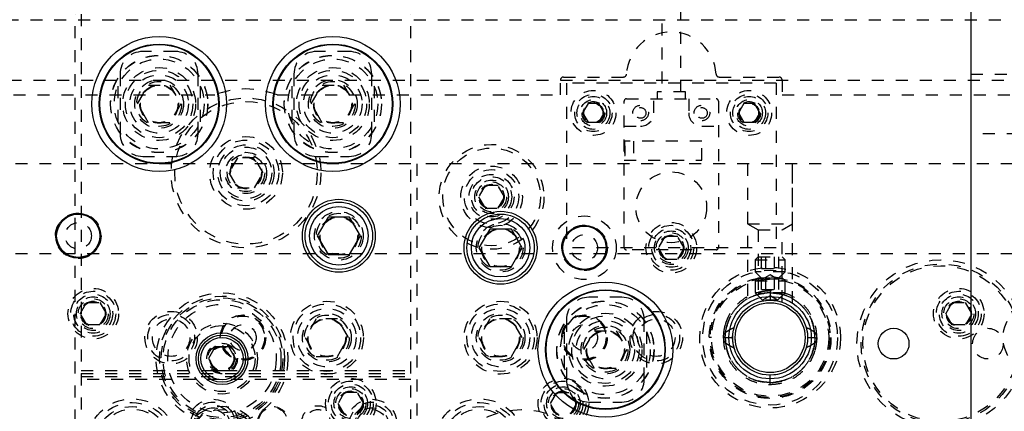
# Model space of a CAD drawing. Header units: inches. Extents: x 1772 to 2706, y -534 to -52.
# Tile 64 of 256: x 1898.39 to 1906.61, y -496.17 to -492.9. Entities that reach past the tile are written whole.
import ezdxf

# ---------------------------------------------------------------- set-up
doc = ezdxf.new("R2010")
doc.units = ezdxf.units.IN
doc.header["$LTSCALE"] = 0.5
doc.header["$MEASUREMENT"] = 0
doc.linetypes.add('HIDDEN', pattern=[0.225, 0.15, -0.075])
doc.layers.add('SID-M-H', color=4, linetype='HIDDEN')
doc.layers.add('SID-M-S', color=105, linetype='Continuous')

msp = doc.modelspace()

# ---------------------------------------------------------------- linework, layer by layer
at = {"layer": 'SID-M-H'}
for p, q in [((1903.74966, -492.72994), (1903.74966, -493.49886)), ((1903.90714, -493.49886), (1903.90714, -492.72994)), ((1898.85341, -502.85102), (1898.85341, -492.85102)), ((1898.90341, -492.85102), (1898.90341, -502.85102)), ((1901.65341, -502.85102), (1901.65341, -492.85102)), ((1907.17841, -492.90102), (1876.50341, -492.90102)), ((1899.69091, -493.16352), (1899.41591, -493.16352)), ((1901.14091, -493.16352), (1900.86591, -493.16352)), ((1899.22841, -493.35102), (1899.22841, -493.85102)), ((1899.87841, -493.85102), (1899.87841, -493.35102)), ((1900.67841, -493.35102), (1900.67841, -493.85102)), ((1901.32841, -493.85102), (1901.32841, -493.35102)), ((1902.92841, -493.37602), (1903.42918, -493.37602)), ((1904.22762, -493.37602), (1904.72841, -493.37602)), ((1906.32841, -493.35102), (1908.32841, -493.35102)), ((1876.50341, -493.40102), (1907.17841, -493.40102)), ((1899.20966, -493.45115), (1899.20966, -493.75089)), ((1899.37327, -493.60102), (1899.46334, -493.44502)), ((1899.46334, -493.44502), (1899.64347, -493.44502)), ((1899.64347, -493.44502), (1899.73354, -493.60102)), ((1899.89716, -493.45115), (1899.89716, -493.75089)), ((1900.65966, -493.45115), (1900.65966, -493.75089)), ((1900.82327, -493.60102), (1900.91334, -493.44502)), ((1900.91334, -493.44502), (1901.09347, -493.44502)), ((1901.09347, -493.44502), (1901.18354, -493.60102)), ((1901.34716, -493.45115), (1901.34716, -493.75089)), ((1902.90341, -493.52602), (1902.90341, -493.40102)), ((1902.95341, -493.42602), (1902.95341, -494.80102)), ((1904.70341, -493.42602), (1902.95341, -493.42602)), ((1904.70341, -493.42602), (1904.70341, -494.80102)), ((1904.75341, -493.40102), (1904.75341, -493.52602)), ((1897.93821, -493.52602), (1900.0186, -493.52602)), ((1900.53821, -493.52602), (1902.90341, -493.52602)), ((1903.94651, -493.49886), (1903.71029, -493.49886)), ((1903.71029, -493.49886), (1903.71029, -493.55791)), ((1903.94651, -493.55791), (1903.94651, -493.49886)), ((1904.75341, -493.52602), (1906.65341, -493.52602)), ((1899.46334, -493.75702), (1899.37327, -493.60102)), ((1899.73354, -493.60102), (1899.64347, -493.75702)), ((1900.91334, -493.75702), (1900.82327, -493.60102)), ((1901.18354, -493.60102), (1901.09347, -493.75702)), ((1903.1333, -493.5979), (1903.0882, -493.67602)), ((1903.22351, -493.5979), (1903.1333, -493.5979)), ((1903.26862, -493.67602), (1903.22351, -493.5979)), ((1903.4347, -494.79807), (1903.4347, -493.5776)), ((1903.45439, -493.55791), (1904.20242, -493.55791)), ((1903.68273, -493.67602), (1903.68273, -493.55791)), ((1903.97407, -493.55791), (1903.97407, -493.67602)), ((1904.2221, -493.5776), (1904.2221, -494.79807)), ((1904.4333, -493.5979), (1904.3882, -493.67602)), ((1904.52351, -493.5979), (1904.4333, -493.5979)), ((1904.56862, -493.67602), (1904.52351, -493.5979)), ((1903.0882, -493.67602), (1903.1333, -493.75415)), ((1903.22351, -493.75415), (1903.26862, -493.67602)), ((1904.3882, -493.67602), (1904.4333, -493.75415)), ((1904.52351, -493.75415), (1904.56862, -493.67602)), ((1899.64347, -493.75702), (1899.46334, -493.75702)), ((1901.09347, -493.75702), (1900.91334, -493.75702)), ((1903.1333, -493.75415), (1903.22351, -493.75415)), ((1903.4347, -493.78626), (1903.5725, -493.78626)), ((1904.08431, -493.78626), (1904.2221, -493.78626)), ((1904.4333, -493.75415), (1904.52351, -493.75415)), ((1908.32841, -493.85102), (1906.32841, -493.85102)), ((1904.08431, -493.91224), (1903.4347, -493.91224)), ((1903.43864, -493.91224), (1903.43864, -494.06972)), ((1903.44257, -493.95161), (1903.43864, -493.95161)), ((1903.44257, -494.03035), (1903.44257, -493.95161)), ((1903.51344, -493.91224), (1903.51344, -494.06972)), ((1904.08431, -494.06972), (1904.08431, -493.91224)), ((1899.41591, -494.03852), (1899.69091, -494.03852)), ((1900.86591, -494.03852), (1901.14091, -494.03852)), ((1903.43864, -494.03035), (1903.44257, -494.03035)), ((1901.65341, -494.10102), (1884.50341, -494.10102)), ((1900.20624, -494.05102), (1900.13407, -494.17602)), ((1900.35058, -494.05102), (1900.20624, -494.05102)), ((1900.42274, -494.17602), (1900.35058, -494.05102)), ((1901.70341, -494.10102), (1901.70341, -501.60102)), ((1918.07841, -494.10102), (1901.70341, -494.10102)), ((1903.4347, -494.06972), (1904.08431, -494.06972)), ((1904.46541, -494.10102), (1904.46541, -495.26324)), ((1904.46591, -494.10102), (1904.46591, -494.60102)), ((1904.84091, -494.60102), (1904.84091, -494.10102)), ((1904.84141, -495.26324), (1904.84141, -494.10102)), ((1900.13407, -494.17602), (1900.20624, -494.30102)), ((1900.35058, -494.30102), (1900.42274, -494.17602)), ((1902.27428, -494.28227), (1902.22015, -494.37602)), ((1902.38253, -494.28227), (1902.27428, -494.28227)), ((1902.43666, -494.37602), (1902.38253, -494.28227)), ((1900.20624, -494.30102), (1900.35058, -494.30102)), ((1902.22015, -494.37602), (1902.27428, -494.46977)), ((1902.38253, -494.46977), (1902.43666, -494.37602)), ((1902.27428, -494.46977), (1902.38253, -494.46977)), ((1904.46591, -494.60102), (1904.84091, -494.60102)), ((1904.46591, -494.60102), (1904.55291, -494.65125)), ((1904.75391, -494.65125), (1904.84091, -494.60102)), ((1904.55291, -494.65125), (1904.75391, -494.65125)), ((1904.55291, -494.65125), (1904.55291, -495.25483)), ((1904.75391, -495.25475), (1904.75391, -494.65125)), ((1903.77428, -494.70727), (1903.72015, -494.80102)), ((1903.88253, -494.70727), (1903.77428, -494.70727)), ((1903.93666, -494.80102), (1903.88253, -494.70727)), ((1901.65341, -494.85102), (1889.30341, -494.85102)), ((1918.07841, -494.85102), (1901.70341, -494.85102)), ((1904.70341, -494.80102), (1902.95341, -494.80102)), ((1904.20242, -494.81775), (1903.45439, -494.81775)), ((1903.72015, -494.80102), (1903.77428, -494.89477)), ((1903.88253, -494.89477), (1903.93666, -494.80102)), ((1903.77428, -494.89477), (1903.88253, -494.89477)), ((1904.55291, -494.87602), (1904.52841, -494.90052)), ((1904.52841, -494.90052), (1904.77841, -494.90052)), ((1904.52841, -494.90052), (1904.52841, -495.00102)), ((1904.55291, -494.87602), (1904.75391, -494.87602)), ((1904.58124, -494.97445), (1904.58124, -494.87602)), ((1904.61732, -494.97445), (1904.61732, -494.87602)), ((1904.68949, -494.97445), (1904.68949, -494.87602)), ((1904.72558, -494.97445), (1904.72558, -494.87602)), ((1904.77841, -494.90052), (1904.75391, -494.87602)), ((1904.77841, -495.00102), (1904.77841, -494.90052)), ((1904.77841, -495.00102), (1904.52841, -495.00102)), ((1904.52841, -495.00102), (1904.59091, -495.06352)), ((1904.58124, -494.97445), (1904.72558, -494.97445)), ((1904.65341, -495.02744), (1904.59091, -495.06352)), ((1904.71591, -495.06352), (1904.65341, -495.02744)), ((1904.71591, -495.06352), (1904.77841, -495.00102)), ((1904.55291, -495.05102), (1904.52841, -495.07552)), ((1904.52841, -495.07552), (1904.77841, -495.07552)), ((1904.52841, -495.07552), (1904.52841, -495.17602)), ((1904.55291, -495.05102), (1904.75391, -495.05102)), ((1904.58124, -495.14945), (1904.58124, -495.05102)), ((1904.71591, -495.06352), (1904.59091, -495.06352)), ((1904.61732, -495.14945), (1904.61732, -495.05102)), ((1904.68949, -495.14945), (1904.68949, -495.05102)), ((1904.72558, -495.14945), (1904.72558, -495.05102)), ((1904.77841, -495.07552), (1904.75391, -495.05102)), ((1904.77841, -495.17602), (1904.77841, -495.07552)), ((1904.77841, -495.17602), (1904.52841, -495.17602)), ((1904.52841, -495.17602), (1904.59091, -495.23852)), ((1904.58124, -495.14945), (1904.72558, -495.14945)), ((1904.65341, -495.16037), (1904.65341, -495.23837)), ((1904.71591, -495.23852), (1904.77841, -495.17602)), ((1898.89515, -495.35102), (1898.94928, -495.25727)), ((1898.94928, -495.25727), (1899.05753, -495.25727)), ((1899.05753, -495.25727), (1899.11166, -495.35102)), ((1903.41591, -495.21352), (1903.14091, -495.21352)), ((1904.58347, -495.24542), (1904.63643, -495.23798)), ((1904.65341, -495.20244), (1904.59091, -495.23852)), ((1904.71591, -495.23852), (1904.59091, -495.23852)), ((1904.63643, -495.23798), (1904.65619, -495.23753)), ((1904.71591, -495.23852), (1904.65341, -495.20244)), ((1906.12015, -495.35102), (1906.17428, -495.25727)), ((1906.17428, -495.25727), (1906.28253, -495.25727)), ((1906.28253, -495.25727), (1906.33666, -495.35102)), ((1898.94928, -495.44477), (1898.89515, -495.35102)), ((1899.11166, -495.35102), (1899.05753, -495.44477)), ((1906.17428, -495.44477), (1906.12015, -495.35102)), ((1906.33666, -495.35102), (1906.28253, -495.44477)), ((1900.86334, -495.39502), (1900.77327, -495.55102)), ((1901.04347, -495.39502), (1900.86334, -495.39502)), ((1901.13354, -495.55102), (1901.04347, -495.39502)), ((1902.31334, -495.39502), (1902.22327, -495.55102)), ((1902.49347, -495.39502), (1902.31334, -495.39502)), ((1902.58354, -495.55102), (1902.49347, -495.39502)), ((1902.95341, -495.40102), (1902.95341, -495.90102)), ((1903.60341, -495.90102), (1903.60341, -495.40102)), ((1904.40306, -495.36374), (1904.40306, -495.36374)), ((1899.05753, -495.44477), (1898.94928, -495.44477)), ((1902.93466, -495.50115), (1902.93466, -495.80089)), ((1903.09827, -495.65102), (1903.18834, -495.49502)), ((1903.18834, -495.49502), (1903.36847, -495.49502)), ((1903.36847, -495.49502), (1903.45854, -495.65102)), ((1903.62216, -495.50115), (1903.62216, -495.80089)), ((1904.95209, -495.45578), (1904.96507, -495.51713)), ((1904.96507, -495.51713), (1904.96681, -495.55896)), ((1906.28253, -495.44477), (1906.17428, -495.44477)), ((1900.77327, -495.55102), (1900.86334, -495.70702)), ((1901.04347, -495.70702), (1901.13354, -495.55102)), ((1902.22327, -495.55102), (1902.31334, -495.70702)), ((1902.49347, -495.70702), (1902.58354, -495.55102)), ((1904.16421, -495.55102), (1904.14521, -495.55102)), ((1904.34087, -495.55103), (1904.27845, -495.55103)), ((1904.33991, -495.55102), (1904.34024, -495.53665)), ((1904.34724, -495.61841), (1904.33991, -495.55102)), ((1904.96595, -495.55102), (1905.02837, -495.55101)), ((1905.16161, -495.55102), (1905.16161, -495.55102)), ((1905.21591, -495.55102), (1905.21591, -495.55102)), ((1903.18834, -495.80702), (1903.09827, -495.65102)), ((1903.45854, -495.65102), (1903.36847, -495.80702)), ((1904.35307, -495.64089), (1904.34724, -495.61841)), ((1900.86334, -495.70702), (1901.04347, -495.70702)), ((1902.31334, -495.70702), (1902.49347, -495.70702)), ((1898.90341, -495.82602), (1901.65341, -495.82602)), ((1898.90341, -495.85102), (1901.65341, -495.85102)), ((1903.36847, -495.80702), (1903.18834, -495.80702)), ((1898.90341, -495.87602), (1901.65341, -495.87602)), ((1901.65341, -495.90102), (1898.90341, -495.90102)), ((1904.70094, -495.8609), (1904.64023, -495.86424)), ((1904.65341, -495.94167), (1904.65341, -495.86367)), ((1901.09928, -496.00727), (1901.04515, -496.10102)), ((1901.20753, -496.00727), (1901.09928, -496.00727)), ((1901.26166, -496.10102), (1901.20753, -496.00727)), ((1902.82015, -496.10102), (1902.87428, -496.00727)), ((1902.87428, -496.00727), (1902.98253, -496.00727)), ((1902.98253, -496.00727), (1903.03666, -496.10102)), ((1901.04515, -496.10102), (1901.09928, -496.19477)), ((1901.20753, -496.19477), (1901.26166, -496.10102)), ((1902.87428, -496.19477), (1902.82015, -496.10102)), ((1903.03666, -496.10102), (1902.98253, -496.19477)), ((1903.14091, -496.08852), (1903.41591, -496.08852))]:
    msp.add_line(p, q, dxfattribs=at)
for centre, radius in [((1899.55341, -493.60102), 0.40625), ((1899.55341, -493.60102), 0.405), ((1901.00341, -493.60102), 0.40625), ((1901.00341, -493.60102), 0.405), ((1899.55341, -493.60102), 0.375), ((1899.55341, -493.60102), 0.3045), ((1901.00341, -493.60102), 0.375), ((1901.00341, -493.60102), 0.3045), ((1899.55341, -493.60102), 0.28125), ((1899.55341, -493.60102), 0.24375), ((1901.00341, -493.60102), 0.28125), ((1901.00341, -493.60102), 0.24375), ((1899.55341, -493.60102), 0.203), ((1899.55341, -493.60102), 0.1875), ((1899.55341, -493.60102), 0.16072), ((1899.55341, -493.60102), 0.16045), ((1899.55341, -493.60102), 0.15993), ((1899.55341, -493.60102), 0.15625), ((1901.00341, -493.60102), 0.203), ((1901.00341, -493.60102), 0.1875), ((1901.00341, -493.60102), 0.16072), ((1901.00341, -493.60102), 0.16045), ((1901.00341, -493.60102), 0.15993), ((1901.00341, -493.60102), 0.15625), ((1900.27841, -494.17602), 0.625), ((1903.17841, -493.67602), 0.1875), ((1903.17841, -493.67602), 0.156), ((1903.17841, -493.67602), 0.137), ((1904.47841, -493.67602), 0.1875), ((1904.47841, -493.67602), 0.156), ((1904.47841, -493.67602), 0.137), ((1900.27841, -494.17602), 0.595), ((1903.17841, -493.67602), 0.1105), ((1903.17841, -493.67602), 0.095), ((1903.17841, -493.67602), 0.08397), ((1903.17841, -493.67602), 0.0837), ((1903.17841, -493.67602), 0.08318), ((1903.17841, -493.67602), 0.0795), ((1903.5725, -493.67602), 0.06496), ((1903.57251, -493.67602), 0.0445), ((1904.08431, -493.67602), 0.06496), ((1904.08431, -493.67602), 0.0445), ((1904.47841, -493.67602), 0.1105), ((1904.47841, -493.67602), 0.095), ((1904.47841, -493.67602), 0.08397), ((1904.47841, -493.67602), 0.0837), ((1904.47841, -493.67602), 0.08318), ((1904.47841, -493.67602), 0.0795), ((1900.27841, -494.17602), 0.30375), ((1900.27841, -494.17602), 0.27375), ((1900.27841, -494.17602), 0.23438), ((1900.27841, -494.17602), 0.21469), ((1902.32841, -494.37602), 0.4375), ((1900.27841, -494.17602), 0.172), ((1900.27841, -494.17602), 0.15625), ((1900.27841, -494.17602), 0.13297), ((1900.27841, -494.17602), 0.1327), ((1900.27841, -494.17602), 0.13218), ((1902.32841, -494.37602), 0.4075), ((1900.27841, -494.17602), 0.1285), ((1902.32841, -494.37602), 0.25687), ((1902.32841, -494.37602), 0.22687), ((1902.32841, -494.37602), 0.1875), ((1902.32841, -494.37602), 0.16781), ((1903.8284, -494.46342), 0.29528), ((1902.32841, -494.37602), 0.1405), ((1902.32841, -494.37602), 0.125), ((1902.32841, -494.37602), 0.10497), ((1902.32841, -494.37602), 0.1047), ((1902.32841, -494.37602), 0.10418), ((1902.32841, -494.37602), 0.1005), ((1898.87841, -494.70102), 0.19), ((1901.05341, -494.70102), 0.203), ((1901.05341, -494.70102), 0.1875), ((1903.10341, -494.80102), 0.26565), ((1898.87841, -494.70102), 0.1095), ((1901.05341, -494.70102), 0.16072), ((1901.05341, -494.70102), 0.16045), ((1901.05341, -494.70102), 0.15993), ((1901.05341, -494.70102), 0.15625), ((1902.40341, -494.80102), 0.203), ((1902.40341, -494.80102), 0.1875), ((1903.10341, -494.80102), 0.19), ((1903.82841, -494.80102), 0.211), ((1903.82841, -494.80102), 0.1875), ((1902.40341, -494.80102), 0.16072), ((1902.40341, -494.80102), 0.16045), ((1902.40341, -494.80102), 0.15993), ((1902.40341, -494.80102), 0.15625), ((1903.10341, -494.80102), 0.1095), ((1903.82841, -494.80102), 0.1625), ((1903.82841, -494.80102), 0.1405), ((1903.82841, -494.80102), 0.125), ((1903.82841, -494.80102), 0.10497), ((1903.82841, -494.80102), 0.1047), ((1903.82841, -494.80102), 0.10418), ((1903.82841, -494.80102), 0.1005), ((1906.07841, -495.60102), 0.7), ((1906.07841, -495.60102), 0.665), ((1906.07841, -495.60102), 0.65), ((1904.65341, -495.55102), 0.5875), ((1904.65341, -495.55102), 0.5625), ((1904.65341, -495.55102), 0.5082), ((1904.65341, -495.55102), 0.5), ((1904.65341, -495.55102), 0.4892), ((1899.00341, -495.35102), 0.211), ((1899.00341, -495.35102), 0.1875), ((1899.00341, -495.35102), 0.1625), ((1900.07841, -495.72602), 0.55), ((1906.22841, -495.35102), 0.211), ((1906.22841, -495.35102), 0.1875), ((1906.22841, -495.35102), 0.1625), ((1899.00341, -495.35102), 0.1405), ((1899.00341, -495.35102), 0.125), ((1899.00341, -495.35102), 0.10497), ((1899.00341, -495.35102), 0.1047), ((1899.00341, -495.35102), 0.10418), ((1899.00341, -495.35102), 0.1005), ((1900.07841, -495.72602), 0.5225), ((1900.07841, -495.72602), 0.5075), ((1900.07841, -495.72602), 0.49213), ((1900.07841, -495.72602), 0.45276), ((1900.95341, -495.55102), 0.3045), ((1900.95341, -495.55102), 0.28125), ((1902.40341, -495.55102), 0.3045), ((1902.40341, -495.55102), 0.28125), ((1903.27841, -495.65102), 0.40625), ((1903.27841, -495.65102), 0.405), ((1903.27841, -495.65102), 0.375), ((1904.65341, -495.55102), 0.29167), ((1906.22841, -495.35102), 0.1405), ((1906.22841, -495.35102), 0.125), ((1906.22841, -495.35102), 0.10497), ((1906.22841, -495.35102), 0.1047), ((1906.22841, -495.35102), 0.10418), ((1906.22841, -495.35102), 0.1005), ((1906.90341, -495.55102), 0.3045), ((1899.65341, -495.55102), 0.21875), ((1899.65341, -495.55102), 0.195), ((1900.25341, -495.55102), 0.19), ((1900.95341, -495.55102), 0.24375), ((1900.95341, -495.55102), 0.203), ((1902.40341, -495.55102), 0.24375), ((1902.40341, -495.55102), 0.203), ((1903.10341, -495.55102), 0.19), ((1903.27841, -495.65102), 0.3045), ((1903.70341, -495.55102), 0.21875), ((1903.70341, -495.55102), 0.195), ((1899.65341, -495.55102), 0.15625), ((1900.07841, -495.72602), 0.29528), ((1900.25341, -495.55102), 0.1875), ((1900.25341, -495.55102), 0.1805), ((1900.25341, -495.55102), 0.1095), ((1900.95341, -495.55102), 0.1875), ((1900.95341, -495.55102), 0.16072), ((1900.95341, -495.55102), 0.16045), ((1900.95341, -495.55102), 0.15993), ((1900.95341, -495.55102), 0.15625), ((1902.40341, -495.55102), 0.1875), ((1902.40341, -495.55102), 0.16072), ((1902.40341, -495.55102), 0.16045), ((1902.40341, -495.55102), 0.15993), ((1902.40341, -495.55102), 0.15625), ((1903.10341, -495.55102), 0.1875), ((1903.10341, -495.55102), 0.1805), ((1903.10341, -495.55102), 0.1095), ((1903.27841, -495.65102), 0.28125), ((1903.27841, -495.65102), 0.24375), ((1903.70341, -495.55102), 0.15625), ((1900.07841, -495.72602), 0.27559), ((1903.27841, -495.65102), 0.203), ((1903.27841, -495.65102), 0.1875), ((1903.27841, -495.65102), 0.16072), ((1903.27841, -495.65102), 0.16045), ((1903.27841, -495.65102), 0.15993), ((1903.27841, -495.65102), 0.15625), ((1906.47211, -495.60102), 0.12795), ((1900.07841, -495.72602), 0.12795), ((1900.07841, -495.72602), 0.11811), ((1900.07841, -495.72602), 0.10289), ((1900.07841, -495.72602), 0.10262), ((1900.07841, -495.72602), 0.1021), ((1900.07841, -495.72602), 0.09843), ((1901.15341, -496.10102), 0.211), ((1901.15341, -496.10102), 0.1875), ((1902.92841, -496.10102), 0.211), ((1902.92841, -496.10102), 0.1875), ((1901.15341, -496.10102), 0.1625), ((1901.15341, -496.10102), 0.1405), ((1901.15341, -496.10102), 0.125), ((1901.15341, -496.10102), 0.10497), ((1901.15341, -496.10102), 0.1047), ((1901.15341, -496.10102), 0.10418), ((1901.15341, -496.10102), 0.1005), ((1902.92841, -496.10102), 0.1625), ((1902.92841, -496.10102), 0.1405), ((1902.92841, -496.10102), 0.125), ((1902.92841, -496.10102), 0.10497), ((1902.92841, -496.10102), 0.1047), ((1902.92841, -496.10102), 0.10418), ((1902.92841, -496.10102), 0.1005), ((1899.32841, -496.43602), 0.375), ((1899.32841, -496.43602), 0.34375), ((1900.00341, -496.27602), 0.211), ((1900.00341, -496.27602), 0.1875), ((1901.32841, -496.27602), 0.211), ((1901.32841, -496.27602), 0.1875), ((1902.22841, -496.43602), 0.375), ((1902.22841, -496.43602), 0.34375), ((1899.32841, -496.43602), 0.31), ((1899.32841, -496.43602), 0.28906), ((1900.07841, -496.46352), 0.3125), ((1900.00341, -496.27602), 0.1625), ((1900.00341, -496.27602), 0.1405), ((1900.00341, -496.27602), 0.125), ((1900.50341, -496.25102), 0.125), ((1900.50341, -496.25102), 0.11888), ((1900.87841, -496.25102), 0.1325), ((1900.87841, -496.25102), 0.1005), ((1901.32841, -496.27602), 0.1625), ((1901.32841, -496.27602), 0.1405), ((1901.32841, -496.27602), 0.125), ((1902.57841, -496.85102), 0.7), ((1902.22841, -496.43602), 0.31), ((1902.22841, -496.43602), 0.28906)]:
    msp.add_circle(centre, radius, dxfattribs=at)
for centre, radius, start, end in [((1903.8284, -493.37602), 0.375, 3.583322, 176.416678), ((1899.41591, -493.35102), 0.1875, 90, 180), ((1899.69091, -493.35102), 0.1875, 0, 90), ((1900.86591, -493.35102), 0.1875, 90, 180), ((1901.14091, -493.35102), 0.1875, 0, 90), ((1902.92841, -493.40102), 0.025, 90, 180), ((1903.42918, -493.35102), 0.025, 270, 356.416678), ((1904.22762, -493.35102), 0.025, 183.583322, 270), ((1904.72841, -493.40102), 0.025, 0, 90), ((1900.27841, -494.17602), 0.7, 68.213211, 111.786789), ((1903.45439, -493.5776), 0.01969, 90, 180), ((1904.20242, -493.5776), 0.01969, 0, 90), ((1903.5725, -493.67602), 0.11024, 270, 0), ((1904.08431, -493.67602), 0.11024, 180, 270), ((1899.41591, -493.85102), 0.1875, 180, 270), ((1899.69091, -493.85102), 0.1875, 270, 0), ((1900.86591, -493.85102), 0.1875, 180, 270), ((1901.14091, -493.85102), 0.1875, 270, 0), ((1903.45439, -494.79807), 0.01969, 180, 270), ((1904.20242, -494.79807), 0.01969, 270, 0), ((1903.14091, -495.40102), 0.1875, 90, 180), ((1903.41591, -495.40102), 0.1875, 0, 90), ((1903.14091, -495.90102), 0.1875, 180, 270), ((1903.41591, -495.90102), 0.1875, 270, 0), ((1900.07841, -496.46352), 0.3375, 304.327693, 235.672307)]:
    msp.add_arc(centre, radius, start, end, dxfattribs=at)
for points, knots in [([(1904.65341, -495.16037), (1904.61979, -495.16294), (1904.55564, -495.16784), (1904.46977, -495.20282), (1904.40134, -495.2492), (1904.35013, -495.30194), (1904.31392, -495.35487), (1904.29023, -495.40429), (1904.27544, -495.44917), (1904.26656, -495.49391), (1904.26211, -495.52767), (1904.26332, -495.54765), (1904.26352, -495.5509)], [0, 0, 0, 0, 0.16428431, 0.31357341, 0.44779043, 0.56707943, 0.67134801, 0.76053896, 0.83469807, 0.90201851, 0.98402371, 1, 1, 1, 1]), ([(1904.27845, -495.55101), (1904.28154, -495.51439), (1904.28772, -495.44111), (1904.33707, -495.3405), (1904.41502, -495.25336), (1904.52384, -495.18899), (1904.61022, -495.18028), (1904.65341, -495.17593)], [0, 0, 0, 0, 0.1866588, 0.3734284, 0.5601675, 0.7800825, 1, 1, 1, 1]), ([(1904.65341, -495.17593), (1904.61677, -495.17913), (1904.54351, -495.18552), (1904.44267, -495.23442), (1904.35601, -495.31289), (1904.29133, -495.42141), (1904.28274, -495.50782), (1904.27845, -495.55103)], [0, 0, 0, 0, 0.1867859, 0.3735113, 0.5602438, 0.7800974, 1, 1, 1, 1]), ([(1904.28093, -495.50737), (1904.28756, -495.47403), (1904.30084, -495.40731), (1904.35374, -495.31838), (1904.43085, -495.2425), (1904.53345, -495.18711), (1904.61342, -495.17966), (1904.65341, -495.17593)], [0, 0, 0, 0, 0.1866411, 0.3734192, 0.5601372, 0.7800682, 1, 1, 1, 1]), ([(1904.65341, -495.17593), (1904.61949, -495.17868), (1904.55167, -495.18417), (1904.45709, -495.22617), (1904.37309, -495.29428), (1904.30588, -495.3895), (1904.28931, -495.46808), (1904.28102, -495.50737)], [0, 0, 0, 0, 0.1867762, 0.3735154, 0.5602057, 0.7801315, 1, 1, 1, 1]), ([(1905.04328, -495.55076), (1905.04289, -495.53416), (1905.04195, -495.49434), (1905.02688, -495.42936), (1904.99548, -495.35618), (1904.94293, -495.28343), (1904.86746, -495.21897), (1904.76832, -495.17065), (1904.69279, -495.1639), (1904.65341, -495.16037)], [0, 0, 0, 0, 0.0812569, 0.1949579, 0.3243989, 0.4696984, 0.6307018, 0.8074564, 1, 1, 1, 1]), ([(1904.65341, -495.17593), (1904.68732, -495.17868), (1904.75515, -495.18417), (1904.84972, -495.22617), (1904.93373, -495.29428), (1905.00093, -495.3895), (1905.01751, -495.46808), (1905.02579, -495.50737)], [0, 0, 0, 0, 0.1867762, 0.3735154, 0.5602057, 0.7801315, 1, 1, 1, 1]), ([(1904.65341, -495.17593), (1904.69004, -495.17913), (1904.7633, -495.18552), (1904.86414, -495.23442), (1904.95081, -495.31289), (1905.01549, -495.42141), (1905.02407, -495.50782), (1905.02837, -495.55103)], [0, 0, 0, 0, 0.1867859, 0.3735113, 0.5602438, 0.7800974, 1, 1, 1, 1]), ([(1905.02837, -495.55101), (1905.02528, -495.51439), (1905.0191, -495.44111), (1904.96975, -495.3405), (1904.89179, -495.25336), (1904.78298, -495.18899), (1904.6966, -495.18028), (1904.65341, -495.17593)], [0, 0, 0, 0, 0.1866588, 0.3734284, 0.5601675, 0.7800825, 1, 1, 1, 1]), ([(1905.02589, -495.50737), (1905.01925, -495.47403), (1905.00597, -495.40731), (1904.95308, -495.31838), (1904.87596, -495.2425), (1904.77336, -495.18711), (1904.69339, -495.17966), (1904.65341, -495.17593)], [0, 0, 0, 0, 0.1866411, 0.3734192, 0.5601372, 0.7800682, 1, 1, 1, 1]), ([(1904.27835, -495.4434), (1904.27751, -495.44586), (1904.27224, -495.46132), (1904.26677, -495.49402), (1904.26205, -495.52766), (1904.26331, -495.54764), (1904.26351, -495.5509)], [0, 0, 0, 0, 0.0713569, 0.449441, 0.910068, 1, 1, 1, 1]), ([(1904.26276, -495.55102), (1904.2635, -495.54167), (1904.26483, -495.52501), (1904.27598, -495.51275), (1904.28087, -495.50736)], [0, 0, 0, 0, 0.5612126, 1, 1, 1, 1]), ([(1904.28087, -495.50736), (1904.29354, -495.49861), (1904.31617, -495.48297), (1904.34127, -495.47175), (1904.35231, -495.46681)], [0, 0, 0, 0, 0.559993, 1, 1, 1, 1]), ([(1905.02595, -495.50736), (1905.01328, -495.49861), (1904.99065, -495.48297), (1904.96555, -495.47175), (1904.9545, -495.46681)], [0, 0, 0, 0, 0.559993, 1, 1, 1, 1]), ([(1905.04406, -495.55102), (1905.04331, -495.54167), (1905.04198, -495.52501), (1905.03084, -495.51275), (1905.02595, -495.50736)], [0, 0, 0, 0, 0.5612126, 1, 1, 1, 1]), ([(1904.26276, -495.55102), (1904.2635, -495.56037), (1904.26483, -495.57703), (1904.27598, -495.5893), (1904.28087, -495.59468)], [0, 0, 0, 0, 0.5612126, 1, 1, 1, 1]), ([(1904.27845, -495.55101), (1904.27597, -495.55101), (1904.27102, -495.55101), (1904.26471, -495.55101), (1904.26358, -495.55101), (1904.26289, -495.55101)], [0, 0, 0, 0, 0.2808789, 0.5625042, 1, 1, 1, 1]), ([(1904.26353, -495.55129), (1904.26393, -495.56788), (1904.26487, -495.60771), (1904.27993, -495.67269), (1904.31133, -495.74586), (1904.36388, -495.81862), (1904.43935, -495.88307), (1904.5385, -495.93139), (1904.61403, -495.93815), (1904.65341, -495.94167)], [0, 0, 0, 0, 0.0812569, 0.1949579, 0.3243989, 0.4696984, 0.6307018, 0.8074564, 1, 1, 1, 1]), ([(1904.65341, -495.92611), (1904.61677, -495.92292), (1904.54351, -495.91652), (1904.44267, -495.86763), (1904.35601, -495.78915), (1904.29133, -495.68063), (1904.28274, -495.59422), (1904.27845, -495.55101)], [0, 0, 0, 0, 0.1867859, 0.3735113, 0.5602438, 0.7800974, 1, 1, 1, 1]), ([(1904.27845, -495.55103), (1904.28154, -495.58766), (1904.28772, -495.66093), (1904.33707, -495.76154), (1904.41502, -495.84868), (1904.52384, -495.91306), (1904.61022, -495.92176), (1904.65341, -495.92611)], [0, 0, 0, 0, 0.1866588, 0.3734284, 0.5601675, 0.7800825, 1, 1, 1, 1]), ([(1904.28087, -495.59468), (1904.29354, -495.60344), (1904.31617, -495.61908), (1904.34127, -495.63029), (1904.35231, -495.63523)], [0, 0, 0, 0, 0.559993, 1, 1, 1, 1]), ([(1904.28093, -495.59467), (1904.28756, -495.62802), (1904.30084, -495.69473), (1904.35374, -495.78366), (1904.43085, -495.85955), (1904.53345, -495.91493), (1904.61342, -495.92239), (1904.65341, -495.92611)], [0, 0, 0, 0, 0.1866411, 0.3734192, 0.5601372, 0.7800682, 1, 1, 1, 1]), ([(1904.65341, -495.92611), (1904.61949, -495.92337), (1904.55167, -495.91788), (1904.45709, -495.87587), (1904.37309, -495.80776), (1904.30588, -495.71255), (1904.28931, -495.63396), (1904.28102, -495.59467)], [0, 0, 0, 0, 0.1867762, 0.3735154, 0.5602057, 0.7801315, 1, 1, 1, 1]), ([(1904.65341, -495.92611), (1904.69004, -495.92292), (1904.7633, -495.91652), (1904.86414, -495.86763), (1904.95081, -495.78915), (1905.01549, -495.68063), (1905.02407, -495.59422), (1905.02837, -495.55101)], [0, 0, 0, 0, 0.1867859, 0.3735113, 0.5602438, 0.7800974, 1, 1, 1, 1]), ([(1905.02837, -495.55103), (1905.02528, -495.58766), (1905.0191, -495.66093), (1904.96975, -495.76154), (1904.89179, -495.84868), (1904.78298, -495.91306), (1904.6966, -495.92176), (1904.65341, -495.92611)], [0, 0, 0, 0, 0.1866588, 0.3734284, 0.5601675, 0.7800825, 1, 1, 1, 1]), ([(1904.65341, -495.94167), (1904.68702, -495.9391), (1904.75118, -495.9342), (1904.83704, -495.89922), (1904.90548, -495.85285), (1904.95668, -495.8001), (1904.99289, -495.74717), (1905.01658, -495.69775), (1905.03137, -495.65288), (1905.04025, -495.60813), (1905.0447, -495.57438), (1905.04349, -495.5544), (1905.0433, -495.55114)], [0, 0, 0, 0, 0.16428431, 0.31357341, 0.44779043, 0.56707943, 0.67134801, 0.76053896, 0.83469807, 0.90201851, 0.98402371, 1, 1, 1, 1]), ([(1905.02589, -495.59467), (1905.01925, -495.62802), (1905.00597, -495.69473), (1904.95308, -495.78366), (1904.87596, -495.85955), (1904.77336, -495.91493), (1904.69339, -495.92239), (1904.65341, -495.92611)], [0, 0, 0, 0, 0.1866411, 0.3734192, 0.5601372, 0.7800682, 1, 1, 1, 1]), ([(1904.65341, -495.92611), (1904.68732, -495.92337), (1904.75515, -495.91788), (1904.84972, -495.87587), (1904.93373, -495.80776), (1905.00093, -495.71255), (1905.01751, -495.63396), (1905.02579, -495.59467)], [0, 0, 0, 0, 0.1867762, 0.3735154, 0.5602057, 0.7801315, 1, 1, 1, 1]), ([(1905.02595, -495.59468), (1905.01328, -495.60344), (1904.99065, -495.61908), (1904.96555, -495.63029), (1904.9545, -495.63523)], [0, 0, 0, 0, 0.559993, 1, 1, 1, 1]), ([(1905.04406, -495.55102), (1905.04331, -495.56037), (1905.04198, -495.57703), (1905.03084, -495.5893), (1905.02595, -495.59468)], [0, 0, 0, 0, 0.5612126, 1, 1, 1, 1]), ([(1905.02837, -495.55103), (1905.03084, -495.55103), (1905.0358, -495.55103), (1905.0421, -495.55103), (1905.04323, -495.55103), (1905.04392, -495.55103)], [0, 0, 0, 0, 0.2808789, 0.5625042, 1, 1, 1, 1]), ([(1905.02847, -495.65864), (1905.0293, -495.65619), (1905.03457, -495.64072), (1905.04004, -495.60802), (1905.04477, -495.57438), (1905.04351, -495.5544), (1905.0433, -495.55114)], [0, 0, 0, 0, 0.0713569, 0.449441, 0.910068, 1, 1, 1, 1])]:
    msp.add_open_spline(points, degree=3, knots=knots, dxfattribs=at)
at = {"layer": 'SID-M-S'}
for p, q in [((1906.32841, -488.35102), (1906.32841, -507.35102)), ((1900.96334, -494.54502), (1900.87327, -494.70102)), ((1901.14347, -494.54502), (1900.96334, -494.54502)), ((1901.23354, -494.70102), (1901.14347, -494.54502)), ((1900.87327, -494.70102), (1900.96334, -494.85702)), ((1901.14347, -494.85702), (1901.23354, -494.70102)), ((1902.31334, -494.64502), (1902.22327, -494.80102)), ((1902.49347, -494.64502), (1902.31334, -494.64502)), ((1902.58354, -494.80102), (1902.49347, -494.64502)), ((1900.96334, -494.85702), (1901.14347, -494.85702)), ((1902.22327, -494.80102), (1902.31334, -494.95702)), ((1902.49347, -494.95702), (1902.58354, -494.80102)), ((1902.31334, -494.95702), (1902.49347, -494.95702)), ((1900.02158, -495.6276), (1899.96476, -495.72602)), ((1900.13523, -495.6276), (1900.02158, -495.6276)), ((1900.19206, -495.72602), (1900.13523, -495.6276)), ((1899.96476, -495.72602), (1900.02158, -495.82445)), ((1900.13523, -495.82445), (1900.19206, -495.72602)), ((1900.02158, -495.82445), (1900.13523, -495.82445))]:
    msp.add_line(p, q, dxfattribs=at)
for centre, radius in [((1899.55341, -493.60102), 0.5625), ((1901.00341, -493.60102), 0.5625), ((1899.55341, -493.60102), 0.5), ((1899.55341, -493.60102), 0.495), ((1901.00341, -493.60102), 0.5), ((1901.00341, -493.60102), 0.495), ((1901.05341, -494.70102), 0.3045), ((1901.05341, -494.70102), 0.28125), ((1901.05341, -494.70102), 0.24375), ((1898.87841, -494.70102), 0.1875), ((1898.87841, -494.70102), 0.1805), ((1902.40341, -494.80102), 0.3045), ((1902.40341, -494.80102), 0.28125), ((1902.40341, -494.80102), 0.24375), ((1903.10341, -494.80102), 0.1875), ((1903.10341, -494.80102), 0.1805), ((1903.27841, -495.65102), 0.5625), ((1903.27841, -495.65102), 0.5), ((1903.27841, -495.65102), 0.495), ((1904.65341, -495.55102), 0.34375), ((1904.65341, -495.55102), 0.31265), ((1904.65341, -495.55102), 0.3125), ((1904.65341, -495.55102), 0.29167), ((1900.07841, -495.72602), 0.21654), ((1905.68471, -495.60102), 0.12795), ((1900.07841, -495.72602), 0.19685), ((1900.07841, -495.72602), 0.17717)]:
    msp.add_circle(centre, radius, dxfattribs=at)

doc.saveas('drawing.dxf')
